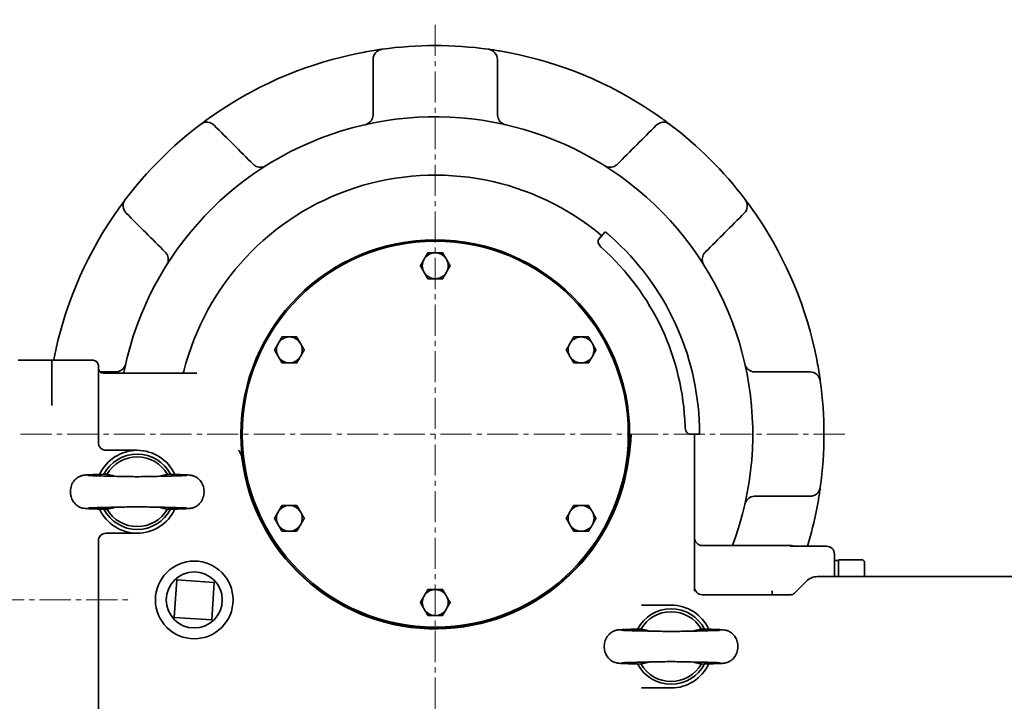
# Model space of a CAD drawing. Header units: millimetres. Extents: x -1179 to 1221, y -429 to 923.
# Tile 11 of 33: x -122 to 258, y -177 to 86. Entities that reach past the tile are written whole.
import ezdxf

# ---------------------------------------------------------------- set-up
doc = ezdxf.new("R2010")
doc.units = ezdxf.units.MM
doc.linetypes.add('点画线', pattern=[18, 12, -2, 2, -2])
doc.layers.add('中心线层', color=1, linetype='点画线', lineweight=18)
doc.layers.add('粗实线层', color=7, linetype='Continuous', lineweight=35)

msp = doc.modelspace()

# ---------------------------------------------------------------- linework, layer by layer
at = {"layer": '中心线层'}
for p, q in [((38.7897, -233.9199), (38.7897, 86.0801)), ((-121.2103, -73.9199), (198.7897, -73.9199)), ((-401.8626, -137.9199), (-77.8393, -137.9199))]:
    msp.add_line(p, q, dxfattribs=at)
at = {"layer": '粗实线层'}
for p, q in [((14.7897, 70.7038), (14.7897, 49.4424)), ((62.7897, 70.7038), (62.7897, 49.4424)), ((104.354, 4.2167), (101.8383, 1.2186)), ((-109.2103, -45.4199), (-122.2103, -45.4199)), ((-109.2103, -45.4199), (-93.2103, -45.4199)), ((-109.2103, -45.4199), (-109.2103, -62.4199)), ((-91.2103, -47.4199), (-91.2103, -62.9199)), ((-89.2103, -50.4199), (-53.1504, -50.4199)), ((-109.2103, -62.9199), (-109.2103, -62.4199)), ((-91.2103, -77.1682), (-91.2103, -62.9199)), ((136.8759, -73.9199), (140.7897, -73.9199)), ((138.7897, -134.6048), (138.7897, -73.9199)), ((-76.2103, -80.1682), (-88.2103, -80.1682)), ((-88.2103, -112.1682), (-76.2103, -112.1682)), ((-91.2103, -205.4493), (-91.2103, -115.1682)), ((168.7897, -116.9199), (141.7897, -116.9199)), ((168.7897, -116.9199), (175.7897, -116.9199)), ((176.1368, -117.1969), (189.7897, -117.1969)), ((192.7897, -120.1969), (192.7897, -120.2024)), ((192.7897, -120.2024), (192.7897, -121.6917)), ((192.7897, -121.6917), (192.7897, -128.7798)), ((192.7897, -122.685), (194.3897, -122.685)), ((194.3897, -122.385), (194.3897, -128.9199)), ((203.3897, -122.385), (194.3897, -122.385)), ((204.3897, -123.385), (204.3897, -128.9199)), ((295.7897, -128.9199), (186.275, -128.9199)), ((-60.9783, -130.2179), (-61.9123, -144.6878)), ((-46.5084, -131.1519), (-60.9783, -130.2179)), ((-47.4424, -145.6218), (-46.5084, -131.1519)), ((177.3755, -135.3341), (182.0323, -130.6772)), ((168.7897, -135.9199), (141.7897, -135.9199)), ((168.7897, -135.9199), (168.7897, -134.352)), ((175.9612, -135.9199), (168.7897, -135.9199)), ((129.7897, -139.9199), (118.4085, -139.9199)), ((-61.9123, -144.6878), (-47.4424, -145.6218)), ((118.4085, -171.9199), (129.7897, -171.9199))]:
    msp.add_line(p, q, dxfattribs=at)
for centre, radius in [((38.7897, -73.9199), 75), ((38.7897, -73.9199), 74.5), ((-54.2103, -137.9199), 15), ((-54.2103, -137.9199), 10.8111)]:
    msp.add_circle(centre, radius, dxfattribs=at)
for centre, radius, start, end in [((38.7897, -73.9199), 150, 82.126506, 97.873494), ((38.7897, -73.9199), 150, 101.056729, 123.943271), ((18.7897, 70.7038), 4, 97.873494, 180), ((58.7897, 70.7038), 4, 0, 82.126506), ((38.7897, -73.9199), 150, 56.056729, 78.943271), ((38.7897, -73.9199), 122.5, 339.450259, 168.016669), ((38.7897, -73.9199), 150, 127.126506, 142.873494), ((-49.3326, 42.4866), 4, 45, 127.126506), ((126.9119, 42.4866), 4, 52.873494, 135), ((38.7897, -73.9199), 150, 37.126506, 52.873494), ((38.7897, -73.9199), 100, 50, 165.961475), ((-77.6168, 14.2024), 4, 142.873494, 225), ((155.1962, 14.2024), 4, 315, 37.126506), ((38.7897, -73.9199), 150, 146.056729, 168.943271), ((38.7897, -73.9199), 150, 11.056729, 33.943271), ((38.7897, -73.9199), 102, 1.685413, 48.314587), ((38.7897, -73.9199), 96.4329, 1.782743, 48.217257), ((38.7897, -8.9199), 5, 150, 210), ((38.7897, -8.9199), 5, 90, 150), ((38.7897, -8.9199), 5, 30, 90), ((38.7897, -8.9199), 5, 330, 30), ((38.7897, -8.9199), 5, 210, 270), ((38.7897, -8.9199), 5, 270, 330), ((-17.502, -41.4199), 5, 90, 150), ((-17.502, -41.4199), 5, 30, 90), ((95.0813, -41.4199), 5, 90, 150), ((95.0813, -41.4199), 5, 30, 90), ((-17.502, -41.4199), 5, 150, 210), ((-17.502, -41.4199), 5, 330, 30), ((95.0813, -41.4199), 5, 150, 210), ((95.0813, -41.4199), 5, 330, 30), ((-93.2103, -47.4199), 2, 0, 90), ((-17.502, -41.4199), 5, 210, 270), ((-17.502, -41.4199), 5, 270, 330), ((95.0813, -41.4199), 5, 210, 270), ((95.0813, -41.4199), 5, 270, 330), ((-89.2103, -48.4199), 2, 180, 270), ((-59.1937, -49.4199), 1, 270, 345.961475), ((183.4133, -53.9199), 4, 7.873494, 90), ((38.7897, -73.9199), 150, 352.126506, 7.873494), ((-88.2103, -77.1682), 3, 180, 270), ((-76.2103, -96.1682), 16, 24.705808, 155.294103), ((-76.2103, -96.1682), 14.55, 27.551912, 152.448066), ((-76.2103, -96.1682), 13.45, 29.731493, 150.268507), ((38.7897, -73.9199), 75.1828, 186.879101, 349.176272), ((183.4133, -93.9199), 4, 270, 352.126506), ((-17.502, -106.4199), 5, 90, 150), ((-17.502, -106.4199), 5, 30, 90), ((95.0813, -106.4199), 5, 90, 150), ((95.0813, -106.4199), 5, 30, 90), ((-76.2103, -96.1682), 16, 204.706806, 335.293098), ((-76.2103, -96.1682), 14.55, 207.553018, 332.446952), ((-76.2103, -96.1682), 13.45, 209.731408, 330.268591), ((-17.502, -106.4199), 5, 150, 210), ((-17.502, -106.4199), 5, 330, 30), ((95.0813, -106.4199), 5, 150, 210), ((95.0813, -106.4199), 5, 330, 30), ((38.7897, -73.9199), 150, 343.230997, 348.943271), ((-17.502, -106.4199), 5, 210, 270), ((-17.502, -106.4199), 5, 270, 330), ((95.0813, -106.4199), 5, 210, 270), ((95.0813, -106.4199), 5, 270, 330), ((-88.2103, -115.1682), 3, 90, 180), ((141.7897, -113.9199), 3, 180, 270), ((175.7897, -119.9199), 3, 65.18139, 90), ((189.7897, -120.1969), 3, 0, 90), ((203.3897, -123.385), 1, 360, 90), ((186.275, -134.9199), 6, 90, 135), ((141.7897, -132.9199), 3, 180, 270), ((38.7897, -138.9199), 5, 150, 210), ((38.7897, -138.9199), 5, 90, 150), ((38.7897, -138.9199), 5, 30, 90), ((38.7897, -138.9199), 5, 330, 30), ((175.9612, -133.9199), 2, 270, 315), ((129.7897, -155.9199), 16, 24.7058, 90), ((38.7897, -138.9199), 5, 210, 270), ((38.7897, -138.9199), 5, 270, 330), ((129.7897, -155.9199), 14.55, 27.551904, 152.448065), ((129.7897, -155.9199), 13.45, 29.731493, 150.268507), ((129.7897, -155.9199), 14.55, 207.553018, 332.446958), ((129.7897, -155.9199), 13.45, 209.731408, 330.268593), ((129.7897, -155.9199), 16, 270, 335.293104)]:
    msp.add_arc(centre, radius, start, end, dxfattribs=at)
for centre, major_axis, ratio, start_param, end_param in [((9.7206, 49.2594), (5.0163, 0.8277), 0.88131898, 6.07722974, 6.13880671), ((67.8587, 49.2594), (-5.0163, 0.8277), 0.88131898, 0.14437859, 0.20595556), ((-27.7563, 33.7359), (-4.1324, -2.9618), 0.88131898, 0.14437859, 0.20595556), ((105.3356, 33.7359), (4.1324, -2.9618), 0.88131898, 6.07722974, 6.13880671), ((-68.8661, -7.3739), (2.9618, 4.1324), 0.88131898, 6.07722974, 6.13880671), ((146.4455, -7.3739), (-2.9618, 4.1324), 0.88131898, 0.14437859, 0.20595556), ((-84.3895, -44.8508), (-0.8277, -5.0163), 0.88131898, 0.14437859, 0.20595556), ((161.9689, -44.8508), (0.8277, -5.0163), 0.88131898, 6.07722974, 6.13880671), ((36.9878, -36.8518), (0, 159.316), 0.49999912, 4.4726258, 4.47756684), ((161.9689, -102.9889), (0.8277, 5.0163), 0.88131898, 0.14437859, 0.20595556)]:
    msp.add_ellipse(centre, major_axis=major_axis, ratio=ratio, start_param=start_param, end_param=end_param, dxfattribs=at)
for points, knots in [([(18.2417, 74.6661), (18.2417, 74.6661), (17.9214, 74.6222), (16.3948, 74.4036), (13.6618, 73.9739), (11.232, 73.5321), (10.0225, 73.2958)], [0, 0, 0, 0, 1.78578244, 3.57156488, 5.95260813, 8.33365139, 8.33365139, 8.33365139, 8.33365139]), ([(67.5568, 73.2958), (66.6509, 73.4728), (64.8178, 73.8128), (62.0935, 74.2667), (59.9078, 74.5891), (59.3376, 74.6661), (59.3376, 74.6661)], [0, 0, 0, 0, 1.78578604, 3.57157208, 5.95262014, 8.33366819, 8.33366819, 8.33366819, 8.33366819]), ([(-44.9661, 50.5188), (-45.7318, 50.0034), (-47.2684, 48.9476), (-49.5157, 47.3422), (-51.2891, 46.0246), (-51.7469, 45.6759), (-51.7469, 45.6759)], [0, 0, 0, 0, 1.78578604, 3.57157208, 5.95262013, 8.33366819, 8.33366819, 8.33366819, 8.33366819]), ([(129.3262, 45.6759), (129.3262, 45.6759), (128.8669, 46.0248), (126.6065, 47.7061), (124.0789, 49.4866), (122.5454, 50.5188)], [0, 0, 0, 0, 2.38102667, 4.76205334, 8.33359334, 8.33359334, 8.33359334, 8.33359334]), ([(14.7801, 49.1655), (14.7514, 48.7529), (14.5653, 47.967), (14.0326, 47.0289), (13.3468, 46.3186), (12.566, 45.8208), (12, 45.6184), (11.6988, 45.5471), (11.6869, 45.5443), (11.675, 45.5416)], [0, 0, 0, 0, 1.01356307, 2.02712613, 3.0406892, 4.05425226, 5.06781533, 5.06781533, 5.10935688, 5.10935688, 5.10935688, 5.10935688]), ([(65.9043, 45.5416), (65.8924, 45.5443), (65.8805, 45.5471), (65.5794, 45.6184), (65.0133, 45.8208), (64.2326, 46.3186), (63.5468, 47.0289), (63.0141, 47.967), (62.8279, 48.7529), (62.7993, 49.1655)], [0, 0, 0, 0, 0.04155741, 0.04155741, 1.05511731, 2.06867722, 3.08223713, 4.09579704, 5.10935694, 5.10935694, 5.10935694, 5.10935694]), ([(-26.5094, 29.7251), (-26.5196, 29.7187), (-26.5298, 29.7124), (-26.793, 29.5498), (-27.3364, 29.2926), (-28.2405, 29.0924), (-29.2279, 29.1097), (-30.268, 29.3964), (-30.9555, 29.8205), (-31.2675, 30.092)], [0, 0, 0, 0, 0.04093945, 0.04093945, 1.05462126, 2.06830307, 3.08198488, 4.09566669, 5.1093485, 5.1093485, 5.1093485, 5.1093485]), ([(108.8468, 30.092), (108.5348, 29.8205), (107.8474, 29.3964), (106.8073, 29.1097), (105.8199, 29.0924), (104.9158, 29.2926), (104.3724, 29.5498), (104.1091, 29.7123), (104.0989, 29.7187), (104.0888, 29.7251)], [0, 0, 0, 0, 1.01366917, 2.02733833, 3.0410075, 4.05467667, 5.06834583, 5.06834583, 5.10934874, 5.10934874, 5.10934874, 5.10934874]), ([(-80.806, 16.6167), (-80.806, 16.6167), (-81.0015, 16.3591), (-81.9265, 15.1251), (-83.5551, 12.8887), (-84.9609, 10.8582), (-85.649, 9.8359)], [0, 0, 0, 0, 1.78578244, 3.57156488, 5.95260813, 8.33365138, 8.33365138, 8.33365138, 8.33365138]), ([(163.2283, 9.8359), (162.5411, 10.8568), (161.1258, 12.9008), (159.5053, 15.1256), (158.5802, 16.3601), (158.3854, 16.6167), (158.3854, 16.6167)], [0, 0, 0, 0, 2.38104254, 4.76208507, 6.54786697, 8.33364887, 8.33364887, 8.33364887, 8.33364887]), ([(106.6238, 2.2545), (106.3424, 2.5051), (106.0408, 2.7706), (105.4832, 3.256), (105.2273, 3.476), (104.8221, 3.8219), (104.6458, 3.971), (104.4117, 4.1684), (104.354, 4.2167), (104.354, 4.2167)], [0, 0, 0, 0, 0.75017322, 0.75017322, 1.50034644, 1.50034644, 2.25038803, 2.25038803, 3.00042962, 3.00042962, 3.00042962, 3.00042962]), ([(101.6372, 0.3867), (101.6239, 0.5813), (101.6386, 0.7561), (101.7145, 1.0286), (101.7674, 1.1341), (101.8383, 1.2186)], [0, 0, 0, 0, 0.477835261, 0.477835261, 0.875178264, 0.875178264, 0.875178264, 0.875178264]), ([(103.0437, -2.0121), (103.0305, -2.0003), (103.0174, -1.9885), (102.7295, -1.7263), (102.467, -1.433), (102.0457, -0.8374), (101.8867, -0.535), (101.7036, -0.0442), (101.6524, 0.1791), (101.6372, 0.3867)], [0, 0, 0, 0, 0.04660341, 0.04660341, 1.03080212, 1.03080212, 2.01500082, 2.01500082, 2.84166518, 2.84166518, 2.84166518, 2.84166518]), ([(-65.2222, -3.8627), (-64.9506, -4.1747), (-64.5265, -4.8621), (-64.2399, -5.9023), (-64.2226, -6.8896), (-64.4228, -7.7937), (-64.68, -8.3372), (-64.8425, -8.6004), (-64.8489, -8.6106), (-64.8553, -8.6208)], [0, 0, 0, 0, 1.01366917, 2.02733833, 3.0410075, 4.05467667, 5.06834583, 5.06834583, 5.10934874, 5.10934874, 5.10934874, 5.10934874]), ([(142.4346, -8.6208), (142.4282, -8.6106), (142.4219, -8.6004), (142.2594, -8.3372), (142.0022, -7.7938), (141.8019, -6.8896), (141.8193, -5.9023), (142.1059, -4.8622), (142.53, -4.1747), (142.8015, -3.8627)], [0, 0, 0, 0, 0.04093945, 0.04093945, 1.05462126, 2.06830307, 3.08198488, 4.09566669, 5.1093485, 5.1093485, 5.1093485, 5.1093485]), ([(187.3756, -53.3719), (187.3756, -53.3719), (187.3317, -53.0516), (187.1132, -51.5249), (186.6834, -48.792), (186.2417, -46.3622), (186.0053, -45.1527)], [0, 0, 0, 0, 1.78578244, 3.57156488, 5.95260813, 8.33365139, 8.33365139, 8.33365139, 8.33365139]), ([(-80.6908, -46.8845), (-80.9036, -47.7338), (-81.5507, -48.8114), (-83.0965, -49.698), (-83.8831, -49.8816), (-84.2957, -49.9103)], [0, 0, 0, 0, 2.98952766, 4.00308558, 5.0166435, 5.0166435, 5.0166435, 5.0166435]), ([(-80.7099, -46.9692), (-80.7028, -46.9391), (-80.6957, -46.909), (-80.683, -46.8544), (-80.6774, -46.8298), (-80.6718, -46.8052)], [0, 0, 0, 0, 0.092784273, 0.092784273, 0.168296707, 0.168296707, 0.168296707, 0.168296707]), ([(-80.6718, -46.8052), (-80.6745, -46.8171), (-80.6772, -46.829), (-80.6836, -46.8554), (-80.6871, -46.8699), (-80.6908, -46.8845)], [0, 0, 0, 0, 0.036524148, 0.036524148, 0.0814757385, 0.0814757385, 0.0814757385, 0.0814757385]), ([(161.875, -49.9103), (161.4625, -49.8816), (160.6766, -49.6955), (159.7385, -49.1628), (159.0281, -48.477), (158.5303, -47.6962), (158.3279, -47.1302), (158.2566, -46.829), (158.2539, -46.8171), (158.2512, -46.8052)], [0, 0, 0, 0, 1.01356307, 2.02712613, 3.0406892, 4.05425226, 5.06781533, 5.06781533, 5.10935688, 5.10935688, 5.10935688, 5.10935688]), ([(136.177, -73.601), (136.0017, -73.448), (135.8396, -73.2424), (135.5637, -72.7556), (135.4342, -72.4395), (135.2488, -71.7339), (135.1929, -71.3442), (135.1771, -70.9552), (135.1765, -70.9376), (135.1759, -70.9199)], [0, 0, 0, 0, 0.93961128, 0.93961128, 1.91321022, 1.91321022, 2.88680917, 2.88680917, 2.93291067, 2.93291067, 2.93291067, 2.93291067]), ([(140.7897, -73.9199), (140.7897, -73.9199), (140.7898, -73.8446), (140.7891, -73.5384), (140.7882, -73.3075), (140.7836, -72.7748), (140.7796, -72.4374), (140.7661, -71.6982), (140.7566, -71.2964), (140.7455, -70.9199)], [0, 0, 0, 0, 0.75004159, 0.75004159, 1.50008318, 1.50008318, 2.2502564, 2.2502564, 3.00042962, 3.00042962, 3.00042962, 3.00042962]), ([(112.635, -88.0383), (112.6385, -88.0199), (112.642, -88.0015), (112.7535, -87.417), (112.858, -86.8461), (113.1552, -85.1457), (113.336, -84.0056), (114.0406, -79.0339), (114.2796, -75.5915), (114.3564, -74.7806), (114.3617, -74.7284), (114.367, -74.685)], [0, 0, 0, 0, 0.04369937, 0.04369937, 1.38758537, 1.38758537, 4.02318306, 4.02318306, 12.83326335, 12.83326335, 13.4720753, 13.4720753, 13.4720753, 13.4720753]), ([(136.8759, -73.9199), (136.6908, -73.9199), (136.4787, -73.839), (136.2378, -73.6529), (136.2073, -73.6277), (136.177, -73.601)], [0, 0, 0, 0, 0.68278362, 0.68278362, 0.781648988, 0.781648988, 0.781648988, 0.781648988]), ([(-35.8519, -82.9249), (-35.905, -82.4853), (-36.0423, -82.0576), (-36.2151, -81.6492), (-36.2346, -81.6033), (-36.2545, -81.5576), (-36.2749, -81.512), (-36.2946, -81.4678), (-36.3148, -81.4237), (-36.3353, -81.3798), (-36.4191, -81.2004), (-36.5125, -81.0153), (-36.6099, -80.8297), (-36.7244, -80.6115), (-36.8441, -80.3922), (-36.9608, -80.1781), (-36.9626, -80.1748), (-36.9644, -80.1714), (-36.9662, -80.1681)], [0, 0, 0, 0, 1.36056492, 1.36056492, 1.36056492, 1.51347922, 1.51347922, 1.51347922, 1.66173873, 1.66173873, 1.66173873, 2.26770322, 2.26770322, 2.26770322, 2.97987877, 2.97987877, 2.97987877, 2.99091338, 2.99091338, 2.99091338, 2.99091338]), ([(-87.9682, -102.9263), (-89.7605, -102.884), (-91.3644, -102.8411), (-93.9371, -102.7563), (-94.9331, -102.7151), (-96.0996, -102.6392), (-96.3952, -102.625), (-97.0382, -102.5219), (-97.1971, -102.4935), (-97.5198, -102.415), (-97.6596, -102.3767), (-98.0061, -102.264), (-98.2222, -102.1811), (-98.6866, -101.9659), (-98.9386, -101.8263), (-99.5408, -101.4294), (-99.883, -101.144), (-100.5839, -100.4123), (-100.9262, -99.9369), (-101.5145, -98.8437), (-101.7434, -98.2017), (-102.0149, -96.8465), (-102.0443, -96.1148), (-101.8857, -94.6671), (-101.688, -93.9328), (-101.0731, -92.6018), (-100.6517, -91.9846), (-99.9191, -91.2361), (-99.6718, -91.0215), (-99.178, -90.6603), (-98.9319, -90.5075), (-98.4756, -90.2684), (-98.2639, -90.1743), (-97.9217, -90.0447), (-97.7849, -89.9995), (-97.4695, -89.9066), (-97.3048, -89.8687), (-97.0197, -89.8111), (-96.8991, -89.7918), (-96.5874, -89.7467), (-96.4238, -89.7298), (-95.7517, -89.6681), (-95.1968, -89.6385), (-93.728, -89.5737), (-92.8261, -89.542), (-90.6662, -89.4771), (-89.376, -89.4436), (-87.9682, -89.4104)], [0, 0, 0, 0, 4.44472771, 4.44472771, 8.8304291, 8.8304291, 11.31358957, 11.31358957, 11.96716615, 11.96716615, 12.36656086, 12.36656086, 12.88481374, 12.88481374, 13.48472706, 13.48472706, 14.38422397, 14.38422397, 15.55089639, 15.55089639, 16.90029034, 16.90029034, 18.34681128, 18.34681128, 19.84550467, 19.84550467, 21.31676138, 21.31676138, 21.9819959, 21.9819959, 22.58003457, 22.58003457, 23.08073678, 23.08073678, 23.43226548, 23.43226548, 23.96643862, 23.96643862, 24.5399077, 24.5399077, 25.62770282, 25.62770282, 28.89251364, 28.89251364, 32.18528494, 32.18528494, 35.67662244, 35.67662244, 35.67662244, 35.67662244]), ([(-95.3241, -89.871), (-95.3241, -89.871), (-95.2665, -89.8769), (-95.0119, -89.8965), (-94.7355, -89.9135), (-93.8199, -89.9585), (-93.0453, -89.9884), (-90.9658, -90.0551), (-89.5466, -90.0928), (-86.305, -90.1694), (-84.4206, -90.2093), (-80.4536, -90.2886), (-78.3214, -90.3291), (-76.2103, -90.369)], [0, 0, 0, 0, 1.08043668, 1.08043668, 3.07876236, 3.07876236, 6.35726144, 6.35726144, 10.43746288, 10.43746288, 14.74468292, 14.74468292, 19.12136709, 19.12136709, 19.12136709, 19.12136709]), ([(-84.7907, -90.2005), (-85.2014, -90.0598), (-85.6203, -89.9339), (-86.6529, -89.6745), (-87.2695, -89.5616), (-87.8898, -89.4979)], [0, 0, 0, 0, 1.31247756, 1.31247756, 3.18405408, 3.18405408, 3.18405408, 3.18405408]), ([(-76.2103, -90.369), (-74.063, -90.3284), (-71.8935, -90.2873), (-67.8369, -90.206), (-65.9003, -90.1648), (-62.5295, -90.0842), (-61.0422, -90.0436), (-58.7286, -89.9653), (-57.8347, -89.9244), (-57.2099, -89.882), (-57.0966, -89.871), (-57.0966, -89.871)], [0, 0, 0, 0, 4.45715478, 4.45715478, 8.90731427, 8.90731427, 13.29365287, 13.29365287, 17.58767669, 17.58767669, 19.12134141, 19.12134141, 19.12134141, 19.12134141]), ([(-64.5309, -89.4979), (-64.817, -89.5272), (-65.1023, -89.5671), (-66.1474, -89.7488), (-66.8974, -89.9494), (-67.6294, -90.2005)], [0, 0, 0, 0, 0.8641175, 0.8641175, 3.18343968, 3.18343968, 3.18343968, 3.18343968]), ([(-64.4525, -89.4104), (-62.6603, -89.4527), (-61.0566, -89.4955), (-58.4841, -89.5803), (-57.4882, -89.6216), (-56.3217, -89.6975), (-56.0261, -89.7116), (-55.3826, -89.8148), (-55.2238, -89.8433), (-54.9014, -89.9218), (-54.7616, -89.9601), (-54.415, -90.0728), (-54.1988, -90.1558), (-53.7345, -90.3712), (-53.4828, -90.5107), (-52.881, -90.9073), (-52.539, -91.1923), (-51.8355, -91.9247), (-51.491, -92.4018), (-50.9037, -93.4959), (-50.6787, -94.1368), (-50.4101, -95.4864), (-50.3757, -96.2134), (-50.5295, -97.667), (-50.7341, -98.4103), (-51.3545, -99.7405), (-51.7702, -100.3512), (-52.4971, -101.0974), (-52.7458, -101.3136), (-53.2399, -101.6753), (-53.4847, -101.8274), (-53.9398, -102.0664), (-54.1518, -102.1607), (-54.495, -102.291), (-54.6326, -102.3364), (-54.9493, -102.4298), (-55.1144, -102.4678), (-55.3995, -102.5255), (-55.5199, -102.5448), (-55.8311, -102.5898), (-55.9944, -102.6066), (-56.6649, -102.6683), (-57.2179, -102.6978), (-58.6842, -102.7626), (-59.5868, -102.7944), (-61.7494, -102.8594), (-63.0419, -102.893), (-64.4525, -102.9263)], [0, 0, 0, 0, 4.44453312, 4.44453312, 8.83003789, 8.83003789, 11.31355569, 11.31355569, 11.96625465, 11.96625465, 12.36573838, 12.36573838, 12.88428136, 12.88428136, 13.4835353, 13.4835353, 14.38236512, 14.38236512, 15.55423543, 15.55423543, 16.89905586, 16.89905586, 18.3377428, 18.3377428, 19.85537027, 19.85537027, 21.31086576, 21.31086576, 21.98046922, 21.98046922, 22.57538826, 22.57538826, 23.07664896, 23.07664896, 23.42969355, 23.42969355, 23.96481491, 23.96481491, 24.53719322, 24.53719322, 25.62267632, 25.62267632, 28.88046057, 28.88046057, 32.17877854, 32.17877854, 35.6766581, 35.6766581, 35.6766581, 35.6766581]), ([(186.0053, -102.687), (186.3598, -100.8728), (186.8881, -97.8265), (187.2976, -95.0393), (187.3756, -94.4678), (187.3756, -94.4678)], [0, 0, 0, 0, 3.57154002, 5.95256669, 8.33359337, 8.33359337, 8.33359337, 8.33359337]), ([(158.2512, -101.0345), (158.2539, -101.0226), (158.2566, -101.0107), (158.3279, -100.7096), (158.5303, -100.1435), (159.0281, -99.3627), (159.7385, -98.677), (160.6766, -98.1442), (161.4625, -97.9581), (161.875, -97.9295)], [0, 0, 0, 0, 0.04155741, 0.04155741, 1.05511731, 2.06867722, 3.08223713, 4.09579704, 5.10935694, 5.10935694, 5.10935694, 5.10935694]), ([(-76.2103, -101.9676), (-78.3581, -102.0082), (-80.5281, -102.0494), (-84.5852, -102.1306), (-86.5221, -102.1718), (-89.893, -102.2525), (-91.3804, -102.2931), (-93.6939, -102.3713), (-94.5878, -102.4122), (-95.2125, -102.4546), (-95.3257, -102.4656), (-95.3257, -102.4656)], [0, 0, 0, 0, 4.45811144, 4.45811144, 8.90888972, 8.90888972, 13.29546608, 13.29546608, 17.58981859, 17.58981859, 19.12299524, 19.12299524, 19.12299524, 19.12299524]), ([(-87.8898, -102.8385), (-87.6036, -102.8092), (-87.3184, -102.7693), (-86.2736, -102.5876), (-85.5239, -102.3872), (-84.7921, -102.1362)], [0, 0, 0, 0, 0.8641174, 0.8641174, 3.18248093, 3.18248093, 3.18248093, 3.18248093]), ([(-57.0949, -102.4656), (-57.0949, -102.4656), (-57.1527, -102.4597), (-57.4081, -102.4401), (-57.685, -102.4231), (-58.6019, -102.378), (-59.3776, -102.348), (-61.4591, -102.2814), (-62.8792, -102.2436), (-66.1224, -102.167), (-68.0076, -102.1271), (-71.9729, -102.0478), (-74.1021, -102.0074), (-76.2103, -101.9676)], [0, 0, 0, 0, 1.08255392, 1.08255392, 3.08257414, 3.08257414, 6.36319957, 6.36319957, 10.44432274, 10.44432274, 14.75220133, 14.75220133, 19.12301604, 19.12301604, 19.12301604, 19.12301604]), ([(-67.6287, -102.1363), (-67.2184, -102.2769), (-66.7999, -102.4026), (-65.7678, -102.6619), (-65.1512, -102.7748), (-64.5309, -102.8385)], [0, 0, 0, 0, 1.31115569, 1.31115569, 3.18273846, 3.18273846, 3.18273846, 3.18273846]), ([(176.1368, -117.1969), (176.0239, -117.1969), (175.9105, -117.2039), (175.7948, -117.218), (175.7922, -117.2183), (175.7897, -117.2187)], [0, 0, 0, 0, 0.340272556, 0.340272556, 0.348021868, 0.348021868, 0.348021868, 0.348021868]), ([(118.0318, -162.6779), (116.2395, -162.6356), (114.6356, -162.5928), (112.0629, -162.508), (111.0669, -162.4667), (109.9004, -162.3908), (109.6048, -162.3766), (108.9618, -162.2736), (108.8029, -162.2451), (108.4802, -162.1666), (108.3404, -162.1283), (107.9939, -162.0157), (107.7778, -161.9328), (107.3134, -161.7175), (107.0614, -161.578), (106.4592, -161.1811), (106.117, -160.8957), (105.4161, -160.164), (105.0738, -159.6885), (104.4855, -158.5954), (104.2566, -157.9534), (103.9851, -156.5982), (103.9557, -155.8664), (104.1143, -154.4188), (104.312, -153.6845), (104.9269, -152.3535), (105.3483, -151.7362), (106.0809, -150.9877), (106.3282, -150.7732), (106.822, -150.4119), (107.0681, -150.2591), (107.5244, -150.02), (107.7361, -149.926), (108.0783, -149.7963), (108.2151, -149.7512), (108.5305, -149.6582), (108.6952, -149.6204), (108.9803, -149.5628), (109.1009, -149.5434), (109.4126, -149.4983), (109.5762, -149.4815), (110.2483, -149.4198), (110.8032, -149.3902), (112.272, -149.3254), (113.1739, -149.2936), (115.3338, -149.2287), (116.624, -149.1953), (118.0318, -149.1621)], [0, 0, 0, 0, 4.44472724, 4.44472724, 8.83042821, 8.83042821, 11.31358857, 11.31358857, 11.96716577, 11.96716577, 12.3665607, 12.3665607, 12.8848136, 12.8848136, 13.48472687, 13.48472687, 14.38422373, 14.38422373, 15.55089659, 15.55089659, 16.90029081, 16.90029081, 18.34681102, 18.34681102, 19.84550467, 19.84550467, 21.3167615, 21.3167615, 21.98199602, 21.98199602, 22.58003464, 22.58003464, 23.08073673, 23.08073673, 23.43226532, 23.43226532, 23.96643835, 23.96643835, 24.53990743, 24.53990743, 25.62770266, 25.62770266, 28.8925138, 28.8925138, 32.18528489, 32.18528489, 35.67662215, 35.67662215, 35.67662215, 35.67662215]), ([(110.6759, -149.6227), (110.6759, -149.6227), (110.7335, -149.6286), (110.9881, -149.6481), (111.2645, -149.6651), (112.1801, -149.7102), (112.9547, -149.7401), (115.0342, -149.8067), (116.4534, -149.8445), (119.695, -149.9211), (121.5794, -149.961), (125.5464, -150.0403), (127.6786, -150.0808), (129.7897, -150.1207)], [0, 0, 0, 0, 1.08043654, 1.08043654, 3.07876206, 3.07876206, 6.35726105, 6.35726105, 10.43746266, 10.43746266, 14.74468289, 14.74468289, 19.12136711, 19.12136711, 19.12136711, 19.12136711]), ([(121.2093, -149.9522), (120.7986, -149.8114), (120.3797, -149.6856), (119.3471, -149.4262), (118.7305, -149.3132), (118.1102, -149.2495)], [0, 0, 0, 0, 1.31247701, 1.31247701, 3.18405354, 3.18405354, 3.18405354, 3.18405354]), ([(129.7897, -150.1207), (131.937, -150.0801), (134.1065, -150.0389), (138.1631, -149.9576), (140.0997, -149.9164), (143.4705, -149.8358), (144.9578, -149.7952), (147.2714, -149.717), (148.1653, -149.6761), (148.7901, -149.6337), (148.9034, -149.6227), (148.9034, -149.6227)], [0, 0, 0, 0, 4.45715485, 4.45715485, 8.90731779, 8.90731779, 13.29366069, 13.29366069, 17.58767838, 17.58767838, 19.12134089, 19.12134089, 19.12134089, 19.12134089]), ([(141.4691, -149.2495), (141.183, -149.2789), (140.8977, -149.3187), (139.8526, -149.5005), (139.1026, -149.701), (138.3706, -149.9522)], [0, 0, 0, 0, 0.8641175, 0.8641175, 3.1834533, 3.1834533, 3.1834533, 3.1834533]), ([(141.5475, -149.1621), (143.3397, -149.2043), (144.9434, -149.2472), (147.5159, -149.332), (148.5118, -149.3732), (149.6783, -149.4492), (149.9739, -149.4633), (150.6174, -149.5665), (150.7762, -149.595), (151.0986, -149.6734), (151.2384, -149.7118), (151.585, -149.8245), (151.8012, -149.9074), (152.2655, -150.1228), (152.5172, -150.2623), (153.119, -150.6589), (153.461, -150.944), (154.1645, -151.6763), (154.509, -152.1535), (155.0963, -153.2475), (155.3214, -153.8884), (155.5899, -155.238), (155.6243, -155.965), (155.4705, -157.4187), (155.2659, -158.1619), (154.6455, -159.4922), (154.2299, -160.1028), (153.5029, -160.849), (153.2542, -161.0653), (152.7601, -161.427), (152.5153, -161.5791), (152.0602, -161.818), (151.8482, -161.9123), (151.505, -162.0426), (151.3674, -162.0881), (151.0507, -162.1815), (150.8856, -162.2195), (150.6005, -162.2771), (150.4801, -162.2964), (150.1689, -162.3415), (150.0056, -162.3583), (149.3351, -162.4199), (148.7821, -162.4495), (147.3158, -162.5143), (146.4132, -162.5461), (144.2506, -162.6111), (142.9581, -162.6446), (141.5475, -162.6779)], [0, 0, 0, 0, 4.44454509, 4.44454509, 8.83006005, 8.83006005, 11.31358316, 11.31358316, 11.96625758, 11.96625758, 12.36573397, 12.36573397, 12.88427798, 12.88427798, 13.48353196, 13.48353196, 14.38236157, 14.38236157, 15.5542316, 15.5542316, 16.89905066, 16.89905066, 18.33773466, 18.33773466, 19.8553563, 19.8553563, 21.31086466, 21.31086466, 21.98046719, 21.98046719, 22.57537972, 22.57537972, 23.07664225, 23.07664225, 23.42969066, 23.42969066, 23.9648148, 23.9648148, 24.53719155, 24.53719155, 25.62267187, 25.62267187, 28.88044774, 28.88044774, 32.17877512, 32.17877512, 35.6766651, 35.6766651, 35.6766651, 35.6766651]), ([(129.7897, -161.7192), (127.6419, -161.7598), (125.4719, -161.801), (121.4148, -161.8823), (119.4779, -161.9235), (116.107, -162.0041), (114.6197, -162.0447), (112.3061, -162.123), (111.4122, -162.1639), (110.7875, -162.2063), (110.6743, -162.2173), (110.6743, -162.2173)], [0, 0, 0, 0, 4.45811112, 4.45811112, 8.908889, 8.908889, 13.29546517, 13.29546517, 17.58981784, 17.58981784, 19.12299484, 19.12299484, 19.12299484, 19.12299484]), ([(118.1102, -162.5902), (118.3964, -162.5608), (118.6816, -162.521), (119.7264, -162.3393), (120.4761, -162.1389), (121.2079, -161.8879)], [0, 0, 0, 0, 0.8641174, 0.8641174, 3.1824806, 3.1824806, 3.1824806, 3.1824806]), ([(148.9051, -162.2173), (148.9051, -162.2173), (148.8473, -162.2113), (148.5919, -162.1918), (148.315, -162.1748), (147.3981, -162.1296), (146.6224, -162.0997), (144.5409, -162.033), (143.1208, -161.9953), (139.8776, -161.9187), (137.9924, -161.8788), (134.0272, -161.7995), (131.8979, -161.7591), (129.7897, -161.7192)], [0, 0, 0, 0, 1.08255185, 1.08255185, 3.0825711, 3.0825711, 6.36319535, 6.36319535, 10.44431535, 10.44431535, 14.75219056, 14.75219056, 19.12302582, 19.12302582, 19.12302582, 19.12302582]), ([(138.3713, -161.888), (138.7816, -162.0285), (139.2001, -162.1543), (140.2322, -162.4136), (140.8488, -162.5265), (141.4691, -162.5902)], [0, 0, 0, 0, 1.31116381, 1.31116381, 3.18274653, 3.18274653, 3.18274653, 3.18274653])]:
    msp.add_open_spline(points, degree=3, knots=knots, dxfattribs=at)
for points, degree in [([(-31.4701, 30.281), (-36.482, 35.293), (-41.4933, 40.3042), (-46.5041, 45.3151)], 3), ([(124.0835, 45.3151), (119.0726, 40.3042), (114.0614, 35.293), (109.0494, 30.281)], 3), ([(-80.4453, 11.3739), (-75.4344, 6.3631), (-70.4232, 1.3519), (-65.4112, -3.6601)], 3), ([(142.9905, -3.6601), (148.0025, 1.3519), (153.0138, 6.3631), (158.0246, 11.3739)], 3), ([(33.0162, -8.9199), (33.7897, -7.5801), (34.4595, -6.4199)], 2), ([(34.4595, -6.4199), (35.1294, -5.2596), (35.9029, -3.9199)], 2), ([(35.9029, -3.9199), (37.4499, -3.9199), (38.7897, -3.9199)], 2), ([(38.7897, -3.9199), (40.1294, -3.9199), (41.6764, -3.9199)], 2), ([(41.6764, -3.9199), (42.4499, -5.2596), (43.1198, -6.4199)], 2), ([(43.1198, -6.4199), (43.7897, -7.5801), (44.5632, -8.9199)], 2), ([(34.4595, -11.4199), (33.7897, -10.2596), (33.0162, -8.9199)], 2), ([(44.5632, -8.9199), (43.7897, -10.2596), (43.1198, -11.4199)], 2), ([(35.9029, -13.9199), (35.1294, -12.5801), (34.4595, -11.4199)], 2), ([(38.7897, -13.9199), (37.4499, -13.9199), (35.9029, -13.9199)], 2), ([(41.6764, -13.9199), (40.1294, -13.9199), (38.7897, -13.9199)], 2), ([(43.1198, -11.4199), (42.4499, -12.5801), (41.6764, -13.9199)], 2), ([(-21.8321, -38.9199), (-21.1622, -37.7596), (-20.3887, -36.4199)], 2), ([(-20.3887, -36.4199), (-18.8417, -36.4199), (-17.502, -36.4199)], 2), ([(-17.502, -36.4199), (-16.1622, -36.4199), (-14.6152, -36.4199)], 2), ([(-14.6152, -36.4199), (-13.8417, -37.7596), (-13.1719, -38.9199)], 2), ([(90.7512, -38.9199), (91.4211, -37.7596), (92.1946, -36.4199)], 2), ([(92.1946, -36.4199), (93.7416, -36.4199), (95.0813, -36.4199)], 2), ([(95.0813, -36.4199), (96.4211, -36.4199), (97.9681, -36.4199)], 2), ([(97.9681, -36.4199), (98.7416, -37.7596), (99.4115, -38.9199)], 2), ([(-23.2755, -41.4199), (-22.502, -40.0801), (-21.8321, -38.9199)], 2), ([(-21.8321, -43.9199), (-22.502, -42.7596), (-23.2755, -41.4199)], 2), ([(-13.1719, -38.9199), (-12.502, -40.0801), (-11.7285, -41.4199)], 2), ([(-11.7285, -41.4199), (-12.502, -42.7596), (-13.1719, -43.9199)], 2), ([(89.3078, -41.4199), (90.0813, -40.0801), (90.7512, -38.9199)], 2), ([(90.7512, -43.9199), (90.0813, -42.7596), (89.3078, -41.4199)], 2), ([(99.4115, -38.9199), (100.0813, -40.0801), (100.8548, -41.4199)], 2), ([(100.8548, -41.4199), (100.0813, -42.7596), (99.4115, -43.9199)], 2), ([(-108.426, -45.1527), (-108.4434, -45.2417), (-108.4607, -45.3308), (-108.4779, -45.4199)], 3), ([(-20.3887, -46.4199), (-21.1622, -45.0801), (-21.8321, -43.9199)], 2), ([(-13.1719, -43.9199), (-13.8417, -45.0801), (-14.6152, -46.4199)], 2), ([(92.1946, -46.4199), (91.4211, -45.0801), (90.7512, -43.9199)], 2), ([(99.4115, -43.9199), (98.7416, -45.0801), (97.9681, -46.4199)], 2), ([(-81.0408, -48.4855), (-81.1774, -49.129), (-81.3102, -49.7807), (-81.4353, -50.4199)], 3), ([(-17.502, -46.4199), (-18.8417, -46.4199), (-20.3887, -46.4199)], 2), ([(-14.6152, -46.4199), (-16.1622, -46.4199), (-17.502, -46.4199)], 2), ([(95.0813, -46.4199), (93.7416, -46.4199), (92.1946, -46.4199)], 2), ([(97.9681, -46.4199), (96.4211, -46.4199), (95.0813, -46.4199)], 2), ([(-84.5726, -49.9199), (-86.5595, -49.9199), (-88.5464, -49.9199), (-90.5332, -49.9199)], 3), ([(183.4133, -49.9199), (176.3269, -49.9199), (169.2399, -49.9199), (162.1519, -49.9199)], 3), ([(-87.8898, -89.4979), (-87.8998, -89.4408), (-87.9249, -89.4093), (-87.9682, -89.4103)], 3), ([(-64.4525, -89.4104), (-64.4959, -89.4093), (-64.5208, -89.4408), (-64.5309, -89.4979)], 3), ([(162.1519, -97.9199), (169.2399, -97.9199), (176.3269, -97.9199), (183.4133, -97.9199)], 3), ([(-21.8321, -103.9199), (-21.1622, -102.7596), (-20.3887, -101.4199)], 2), ([(-20.3887, -101.4199), (-18.8417, -101.4199), (-17.502, -101.4199)], 2), ([(-17.502, -101.4199), (-16.1622, -101.4199), (-14.6152, -101.4199)], 2), ([(-14.6152, -101.4199), (-13.8417, -102.7596), (-13.1719, -103.9199)], 2), ([(90.7512, -103.9199), (91.4211, -102.7596), (92.1946, -101.4199)], 2), ([(92.1946, -101.4199), (93.7416, -101.4199), (95.0813, -101.4199)], 2), ([(95.0813, -101.4199), (96.4211, -101.4199), (97.9681, -101.4199)], 2), ([(97.9681, -101.4199), (98.7416, -102.7596), (99.4115, -103.9199)], 2), ([(-87.9682, -102.9263), (-87.9247, -102.9273), (-87.8998, -102.8957), (-87.8898, -102.8385)], 3), ([(-64.5309, -102.8385), (-64.5209, -102.8958), (-64.4958, -102.9274), (-64.4524, -102.9263)], 3), ([(-23.2755, -106.4199), (-22.502, -105.0801), (-21.8321, -103.9199)], 2), ([(-13.1719, -103.9199), (-12.502, -105.0801), (-11.7285, -106.4199)], 2), ([(89.3078, -106.4199), (90.0813, -105.0801), (90.7512, -103.9199)], 2), ([(99.4115, -103.9199), (100.0813, -105.0801), (100.8548, -106.4199)], 2), ([(-21.8321, -108.9199), (-22.502, -107.7596), (-23.2755, -106.4199)], 2), ([(-20.3887, -111.4199), (-21.1622, -110.0801), (-21.8321, -108.9199)], 2), ([(-13.1719, -108.9199), (-13.8417, -110.0801), (-14.6152, -111.4199)], 2), ([(-11.7285, -106.4199), (-12.502, -107.7596), (-13.1719, -108.9199)], 2), ([(90.7512, -108.9199), (90.0813, -107.7596), (89.3078, -106.4199)], 2), ([(92.1946, -111.4199), (91.4211, -110.0801), (90.7512, -108.9199)], 2), ([(99.4115, -108.9199), (98.7416, -110.0801), (97.9681, -111.4199)], 2), ([(100.8548, -106.4199), (100.0813, -107.7596), (99.4115, -108.9199)], 2), ([(-17.502, -111.4199), (-18.8417, -111.4199), (-20.3887, -111.4199)], 2), ([(-14.6152, -111.4199), (-16.1622, -111.4199), (-17.502, -111.4199)], 2), ([(95.0813, -111.4199), (93.7416, -111.4199), (92.1946, -111.4199)], 2), ([(97.9681, -111.4199), (96.4211, -111.4199), (95.0813, -111.4199)], 2), ([(192.7893, -128.7701), (192.7893, -128.7701), (192.7933, -128.8195), (192.8489, -128.9199)], 3), ([(33.0162, -138.9199), (33.7897, -137.5801), (34.4595, -136.4199)], 2), ([(34.4595, -136.4199), (35.1294, -135.2596), (35.9029, -133.9199)], 2), ([(35.9029, -133.9199), (37.4499, -133.9199), (38.7897, -133.9199)], 2), ([(38.7897, -133.9199), (40.1294, -133.9199), (41.6764, -133.9199)], 2), ([(41.6764, -133.9199), (42.4499, -135.2596), (43.1198, -136.4199)], 2), ([(43.1198, -136.4199), (43.7897, -137.5801), (44.5632, -138.9199)], 2), ([(34.4595, -141.4199), (33.7897, -140.2596), (33.0162, -138.9199)], 2), ([(44.5632, -138.9199), (43.7897, -140.2596), (43.1198, -141.4199)], 2), ([(35.9029, -143.9199), (35.1294, -142.5801), (34.4595, -141.4199)], 2), ([(38.7897, -143.9199), (37.4499, -143.9199), (35.9029, -143.9199)], 2), ([(41.6764, -143.9199), (40.1294, -143.9199), (38.7897, -143.9199)], 2), ([(43.1198, -141.4199), (42.4499, -142.5801), (41.6764, -143.9199)], 2), ([(118.1102, -149.2495), (118.1002, -149.1924), (118.0751, -149.1609), (118.0318, -149.162)], 3), ([(141.5475, -149.162), (141.5041, -149.161), (141.4792, -149.1925), (141.4691, -149.2495)], 3), ([(118.0318, -162.6779), (118.0753, -162.679), (118.1002, -162.6474), (118.1102, -162.5902)], 3), ([(141.4691, -162.5902), (141.4791, -162.6474), (141.5042, -162.679), (141.5476, -162.678)], 3)]:
    msp.add_open_spline(points, degree=degree, dxfattribs=at)

doc.saveas('drawing.dxf')
